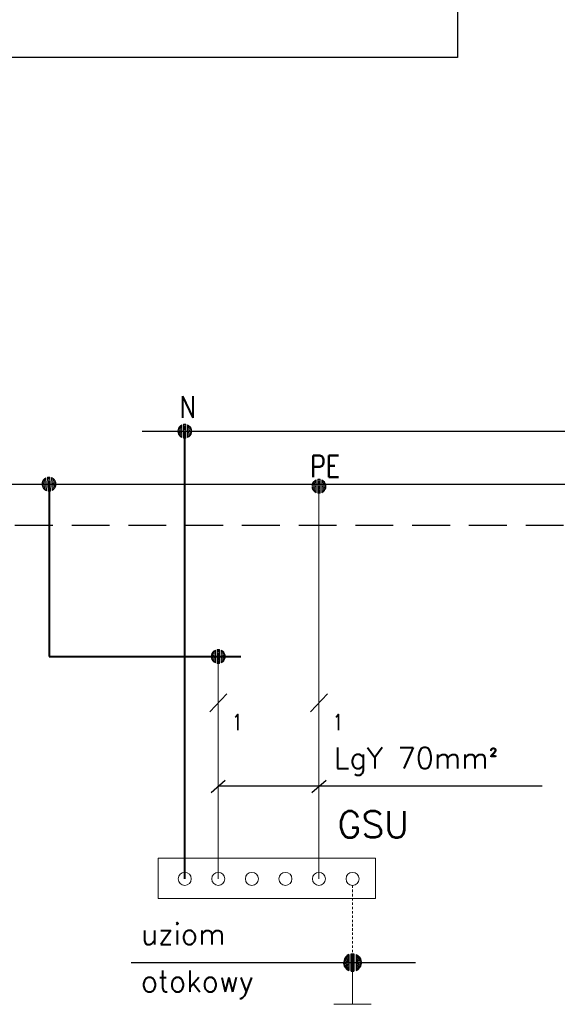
# Model space of a CAD drawing. Header units: millimetres. Extents: x 2505 to 3495, y 1397 to 1684.
# Tile 7 of 59: x 2582 to 2611, y 1591 to 1643. Entities that reach past the tile are written whole.
import ezdxf

# ---------------------------------------------------------------- set-up
doc = ezdxf.new("R2010")
doc.units = ezdxf.units.MM
doc.linetypes.add('( Dashed )', pattern=[0.75, 0.5, -0.25])
doc.linetypes.add('DASHED', pattern=[19.05, 12.7, -6.35])
for name, color, linetype in [('0-IE-SYMBOL', 3, 'Continuous'), ('OPIS', 7, 'Continuous'), ('OPISY', 7, 'Continuous')]:
    doc.layers.add(name, color=color, linetype=linetype)
for name, color, linetype, lineweight in [('Biała 020', 7, 'Continuous', 13), ('E_Uziom fundamentowy', 240, 'Continuous', 30), ('EB_PRZEWODY', 3, 'Continuous', 20), ('EB_SYMBOL', 3, 'Continuous', 20), ('SZYNY', 1, 'Continuous', 40)]:
    doc.layers.add(name, color=color, linetype=linetype, lineweight=lineweight)
doc.styles.add('SIMPLEX', font='simplex.shx', dxfattribs={"width": 0.8})

# ---------------------------------------------------------------- blocks, each defined once
blk = doc.blocks.new('P-PUNKT')
for p, q in [((-0.637, 0.172), (-0.658, 0.021)), ((-0.637, 0.172), (-0.658, 0.021)), ((-0.637, 0.002), (-0.656, -0.028)), ((-0.598, 0.282), (-0.637, 0.172)), ((-0.598, 0.282), (-0.637, 0.172)), ((-0.598, 0.142), (-0.637, 0.087)), ((-0.598, 0.002), (-0.637, 0.002)), ((-0.513, 0.425), (-0.598, 0.282)), ((-0.513, 0.425), (-0.598, 0.282)), ((-0.513, 0.285), (-0.598, 0.188)), ((-0.513, 0.145), (-0.598, 0.095)), ((-0.513, 0.006), (-0.598, 0.002)), ((-0.399, 0.524), (-0.513, 0.425)), ((-0.399, 0.524), (-0.513, 0.425)), ((-0.399, 0.408), (-0.513, 0.332)), ((-0.399, 0.291), (-0.513, 0.239)), ((-0.399, 0.175), (-0.513, 0.145)), ((-0.399, 0.058), (-0.513, 0.052)), ((-0.267, 0.605), (-0.399, 0.524)), ((-0.267, 0.605), (-0.399, 0.524)), ((-0.267, 0.495), (-0.399, 0.429)), ((-0.267, 0.385), (-0.399, 0.334)), ((-0.267, 0.274), (-0.399, 0.238)), ((-0.267, 0.164), (-0.399, 0.143)), ((-0.267, 0.053), (-0.399, 0.048)), ((-0.267, 0.605), (-0.267, -0.609)), ((-0.267, 0.605), (-0.267, -0.609)), ((-0.105, 0.664), (0.105, 0.664)), ((-0.105, 0.664), (0.105, 0.664)), ((-0.105, -0.664), (-0.105, 0.664)), ((-0.105, 0.664), (-0.105, -0.664)), ((-0.105, 0.562), (0.105, 0.562)), ((-0.105, 0.46), (0.105, 0.46)), ((-0.105, 0.358), (0.105, 0.358)), ((-0.105, 0.256), (0.105, 0.256)), ((-0.105, 0.153), (0.105, 0.153)), ((-0.105, 0.051), (0.105, 0.051)), ((0.105, -0.664), (0.105, 0.664)), ((0.105, 0.664), (0.105, -0.664)), ((0.267, 0.605), (0.267, -0.609)), ((0.267, 0.605), (0.267, -0.609)), ((0.267, 0.605), (0.399, 0.524)), ((0.267, 0.605), (0.399, 0.524)), ((0.267, 0.495), (0.399, 0.429)), ((0.267, 0.385), (0.399, 0.334)), ((0.267, 0.274), (0.399, 0.238)), ((0.267, 0.164), (0.399, 0.143)), ((0.267, 0.053), (0.399, 0.048)), ((0.399, 0.524), (0.513, 0.425)), ((0.399, 0.524), (0.513, 0.425)), ((0.399, 0.408), (0.513, 0.332)), ((0.399, 0.291), (0.513, 0.239)), ((0.399, 0.175), (0.513, 0.145)), ((0.399, 0.058), (0.513, 0.052)), ((0.513, 0.425), (0.598, 0.282)), ((0.513, 0.425), (0.598, 0.282)), ((0.513, 0.285), (0.598, 0.188)), ((0.513, 0.145), (0.598, 0.095)), ((0.513, 0.006), (0.598, 0.002)), ((0.598, 0.282), (0.637, 0.172)), ((0.598, 0.282), (0.637, 0.172)), ((0.598, 0.142), (0.637, 0.087)), ((0.598, 0.002), (0.637, 0.002)), ((0.637, 0.172), (0.658, 0.021)), ((0.637, 0.172), (0.658, 0.021)), ((0.637, 0.002), (0.656, -0.028)), ((-0.654, -0.076), (-0.637, -0.168)), ((-0.637, -0.168), (-0.654, -0.076)), ((-0.598, -0.138), (-0.637, -0.083)), ((-0.637, -0.168), (-0.598, -0.278)), ((-0.598, -0.278), (-0.637, -0.168)), ((-0.513, -0.134), (-0.598, -0.091)), ((-0.513, -0.274), (-0.598, -0.185)), ((-0.598, -0.278), (-0.513, -0.414)), ((-0.513, -0.414), (-0.598, -0.278)), ((-0.399, -0.058), (-0.513, -0.041)), ((-0.399, -0.175), (-0.513, -0.134)), ((-0.399, -0.291), (-0.513, -0.228)), ((-0.399, -0.408), (-0.513, -0.321)), ((-0.513, -0.414), (-0.399, -0.524)), ((-0.399, -0.524), (-0.513, -0.414)), ((-0.267, -0.057), (-0.399, -0.048)), ((-0.267, -0.167), (-0.399, -0.143)), ((-0.267, -0.278), (-0.399, -0.238)), ((-0.267, -0.388), (-0.399, -0.334)), ((-0.267, -0.499), (-0.399, -0.429)), ((-0.399, -0.524), (-0.267, -0.609)), ((-0.267, -0.609), (-0.399, -0.524)), ((-0.105, -0.051), (0.105, -0.051)), ((-0.105, -0.153), (0.105, -0.153)), ((-0.105, -0.256), (0.105, -0.256)), ((-0.105, -0.358), (0.105, -0.358)), ((-0.105, -0.46), (0.105, -0.46)), ((-0.105, -0.562), (0.105, -0.562)), ((0.105, -0.664), (-0.105, -0.664)), ((-0.105, -0.664), (0.105, -0.664)), ((0.267, -0.057), (0.399, -0.048)), ((0.267, -0.167), (0.399, -0.143)), ((0.267, -0.278), (0.399, -0.238)), ((0.267, -0.388), (0.399, -0.334)), ((0.267, -0.499), (0.399, -0.429)), ((0.399, -0.524), (0.267, -0.609)), ((0.267, -0.609), (0.399, -0.524)), ((0.399, -0.058), (0.513, -0.041)), ((0.399, -0.175), (0.513, -0.134)), ((0.399, -0.291), (0.513, -0.228)), ((0.399, -0.408), (0.513, -0.321)), ((0.513, -0.414), (0.399, -0.524)), ((0.399, -0.524), (0.513, -0.414)), ((0.513, -0.134), (0.598, -0.091)), ((0.513, -0.274), (0.598, -0.185)), ((0.598, -0.278), (0.513, -0.414)), ((0.513, -0.414), (0.598, -0.278)), ((0.598, -0.138), (0.637, -0.083)), ((0.637, -0.168), (0.598, -0.278)), ((0.598, -0.278), (0.637, -0.168)), ((0.654, -0.076), (0.637, -0.168)), ((0.637, -0.168), (0.654, -0.076))]:
    blk.add_line(p, q)
at = {"ltscale": 5}
blk.add_line((0.658, 0.021), (0.658, -0.076), dxfattribs=at)
blk.add_point((0, 0))

msp = doc.modelspace()

# ---------------------------------------------------------------- linework, layer by layer
at = {"layer": 'Biała 020', "color": 1, "linetype": '( Dashed )', "lineweight": -3, "ltscale": 4}
msp.add_lwpolyline([(2546.224, 1616.214), (2645.182, 1616.214), (2645.182, 1676.175), (2546.224, 1676.175)], dxfattribs=at)
at = {"layer": 'E_Uziom fundamentowy'}
msp.add_line((2588.369, 1593.091), (2603.39, 1593.091), dxfattribs=at)
at = {"layer": 'EB_PRZEWODY', "lineweight": -3}
msp.add_line((2605.61, 1652.836), (2605.61, 1640.954), dxfattribs=at)
at = {"layer": 'EB_PRZEWODY', "lineweight": -3, "ltscale": 5}
msp.add_line((2605.61, 1640.954), (2575.092, 1640.954), dxfattribs=at)
at = {"layer": 'EB_PRZEWODY'}
for p, q in [((2598.295, 1597.516), (2598.295, 1618.281)), ((2592.973, 1597.516), (2592.973, 1609.275))]:
    msp.add_line(p, q, dxfattribs=at)
at = {"layer": 'EB_PRZEWODY', "linetype": 'DASHED', "ltscale": 0.01}
msp.add_line((2600.069, 1597.172), (2600.069, 1593.091), dxfattribs=at)
at = {"layer": 'EB_PRZEWODY'}
msp.add_lwpolyline([(2589.8, 1598.616), (2589.8, 1596.484), (2601.288, 1596.484), (2601.288, 1598.616)], close=True, dxfattribs=at)
for centre in [(2591.199, 1597.516), (2592.973, 1597.516), (2594.747, 1597.516), (2596.521, 1597.516), (2598.295, 1597.516), (2600.069, 1597.516)]:
    msp.add_circle(centre, 0.344, dxfattribs=at)
at = {"layer": 'EB_SYMBOL'}
for p, q in [((2592.528, 1606.356), (2593.418, 1607.31)), ((2597.85, 1606.356), (2598.74, 1607.31)), ((2600.069, 1590.88), (2600.069, 1593.091)), ((2599.085, 1590.88), (2601.053, 1590.88))]:
    msp.add_line(p, q, dxfattribs=at)
at = {"layer": 'OPISY'}
for p, q in [((2592.601, 1602.082), (2593.344, 1602.739)), ((2597.924, 1602.082), (2598.667, 1602.739)), ((2610.094, 1602.41), (2592.973, 1602.41))]:
    msp.add_line(p, q, dxfattribs=at)
at = {"layer": 'SZYNY', "color": 5, "lineweight": -3}
for q in [(2639.629, 1621.192), (2651.376, 1621.192)]:
    msp.add_line((2588.943, 1621.192), q, dxfattribs=at)
at = {"layer": 'SZYNY', "color": 5, "ltscale": 5}
msp.add_line((2591.199, 1597.516), (2591.199, 1621.192), dxfattribs=at)
at = {"layer": 'SZYNY', "color": 4, "lineweight": -3}
msp.add_line((2571.442, 1618.392), (2651.376, 1618.392), dxfattribs=at)
at = {"layer": 'SZYNY', "color": 4, "ltscale": 5}
msp.add_line((2584.023, 1618.392), (2584.023, 1609.275), dxfattribs=at)
msp.add_line((2584.023, 1618.392), (2584.023, 1609.275), dxfattribs=at)
at = {"layer": 'SZYNY', "color": 4}
msp.add_line((2584.023, 1609.275), (2594.158, 1609.275), dxfattribs=at)

# ---------------------------------------------------------------- block references
at = {"layer": '0-IE-SYMBOL', "xscale": 0.7, "yscale": 0.7, "zscale": 0.7}
msp.add_blockref('P-PUNKT', (2600.069, 1593.091), dxfattribs=at)
at = {"layer": 'EB_PRZEWODY', "color": 5, "lineweight": -3, "xscale": 0.5543999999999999, "yscale": 0.5543999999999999, "zscale": 0.5543999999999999}
msp.add_blockref('P-PUNKT', (2591.199, 1621.192), dxfattribs=at)
at = {"layer": 'EB_PRZEWODY', "lineweight": -3, "xscale": 0.5599999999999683, "yscale": 0.5599999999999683, "zscale": 0.5599999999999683, "rotation": 2.137658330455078}
msp.add_blockref('P-PUNKT', (2584.023, 1618.392), dxfattribs=at)
at = {"layer": 'EB_PRZEWODY', "xscale": 0.559999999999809, "yscale": 0.559999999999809, "zscale": 0.559999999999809}
for p in [(2598.295, 1618.281), (2592.973, 1609.275)]:
    msp.add_blockref('P-PUNKT', p, dxfattribs=at)

# ---------------------------------------------------------------- texts
at = {"layer": 'OPIS', "lineweight": -3, "style": 'SIMPLEX', "width": 0.8}
msp.add_text('N', height=1.134, dxfattribs=at).set_placement((2590.924, 1621.903))
at = {"layer": 'OPIS', "style": 'SIMPLEX', "width": 0.8}
for s, height, p in [('PE', 1.1455, (2597.831, 1618.766)), ('1', 0.84, (2593.692, 1605.38)), ('1', 0.84, (2599.014, 1605.38))]:
    msp.add_text(s, height=height, dxfattribs=at).set_placement(p)
at = {"layer": 'OPIS', "style": 'SIMPLEX'}
for s, height, p in [('GSU', 1.4, (2599.277, 1599.694)), ('uziom', 1.12, (2588.879, 1594.037)), ('otokowy', 1.12, (2588.879, 1591.543))]:
    msp.add_text(s, height=height, dxfattribs=at).set_placement(p)
at = {"layer": 'OPIS', "color": 10, "insert": (2599.09, 1603.724), "char_height": 1.12, "width": 12.10423, "attachment_point": 4, "style": 'SIMPLEX'}
msp.add_mtext('{\\W1;LgY 70mm\\fISOCPEUR|b0|i0|c238|p34;²}', dxfattribs=at)

doc.saveas('drawing.dxf')
